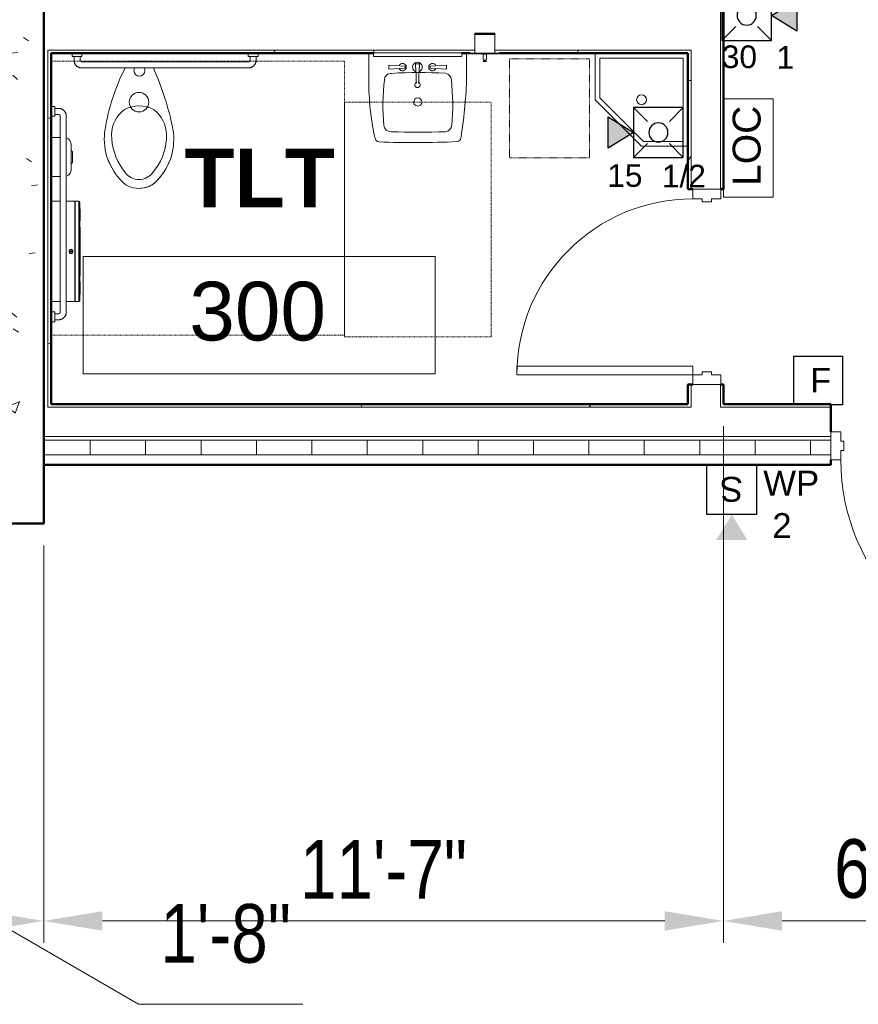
# Model space of a CAD drawing. Header units: inches. Extents: x -144 to 1380, y -464 to 590.
# Tile 4 of 8: x 463 to 635, y -98 to 103. Entities that reach past the tile are written whole.
import ezdxf

# ---------------------------------------------------------------- set-up
doc = ezdxf.new("R2010")
doc.units = ezdxf.units.IN
doc.header["$MEASUREMENT"] = 0
doc.linetypes.add('Dash', pattern=[0.25, 0.125, -0.125])
doc.linetypes.add('Overhead 1_16_', pattern=[0.101562, 0.0625, -0.039062])
for name, color, linetype, lineweight in [('A-ANNO-DIMS', 211, 'Continuous', 9), ('A-AREA-IDEN', 2, 'Continuous', 9), ('A-DOOR', 31, 'Continuous', 13), ('A-DOOR-FRAM', 31, 'Continuous', 20), ('A-FLOR-OVHD', 1, 'Overhead 1_16_', 9), ('A-WALL', 113, 'Continuous', 13), ('A-WALL-PATT', 111, 'Continuous', 50), ('F-ALRM-MANL', 3, 'Continuous', 0), ('F-PROT-ALRM', 3, 'Continuous', 0), ('F-PROT-ALRM-INDC', 52, 'Continuous', 0), ('I-WALL', 2, 'Continuous', 13), ('L-SITE-WALL', 31, 'Continuous', 13), ('P-SANR-FIXT', 6, 'Continuous', 9), ('Q-SPCQ', 91, 'Continuous', 9)]:
    doc.layers.add(name, color=color, linetype=linetype, lineweight=lineweight)
doc.styles.add('Arial', font='arial.ttf', dxfattribs={"width": 0.8, "height": 12})
doc.styles.add('Arial_1', font='arial.ttf', dxfattribs={"height": 9})
doc.styles.add('Arial_B', font='arialbd.ttf', dxfattribs={"height": 12})
doc.styles.add('Style-Arial', font='arial.ttf')
doc.dimstyles.new('Continuous_USACE_1', dxfattribs={"dimscale": 12, "dimtxt": 9.182335, "dimasz": 1, "dimexe": 0.375, "dimexo": 0.375, "dimgap": 0.375, "dimtad": 1, "dimdec": 5, "dimrnd": 0.03125, "dimzin": 3, "dimdsep": 46, "dimlunit": 4, "dimtxsty": 'Arial', "dimsah": 1, "dimcen": 0.09, "dimazin": 0, "dimtfac": 1, "dimtdec": 4, "dimtix": 1, "dimtmove": 0, "dimatfit": 3, "dimfxl": 1, "dimtvp": 1, "dimtfill": 1, "dimfrac": 2, "dimtolj": 1, "dimtzin": 0, "dimlwd": 20, "dimlwe": 20, "dimarcsym": 2})
doc.dimstyles.new('Continuous_USACE_3', dxfattribs={"dimscale": 12, "dimtxt": 9.182335, "dimasz": 0.75, "dimexe": 0.375, "dimexo": 0.375, "dimgap": 0.375, "dimtad": 1, "dimdec": 5, "dimrnd": 0.03125, "dimzin": 3, "dimdsep": 46, "dimlunit": 4, "dimtxsty": 'Arial', "dimblk1": 'OBLIQUE', "dimsah": 1, "dimcen": 0.09, "dimazin": 0, "dimtfac": 1, "dimtdec": 4, "dimtix": 1, "dimtmove": 1, "dimatfit": 3, "dimfxl": 1, "dimtvp": 1, "dimtfill": 1, "dimfrac": 2, "dimtolj": 1, "dimtzin": 0, "dimlwd": 20, "dimlwe": 20, "dimarcsym": 2})
pattern_1 = [(0, (3287.594, -2267.219), (30.72, 7.68), [1.267, -21.773, 1.267, -21.773, -122.88]), (0, (3287.594, -2267.219), (30.72, 7.68), [-46.08, 1.267, -44.813, 1.267, -21.773, -53.76]), (0, (3287.594, -2267.219), (30.72, 7.68), [-115.2, 1.267, -14.093, 1.267, -37.133]), (120, (3299.114, -2263.379), (-22.011075, 22.7643), [1.267, -21.773, 1.267, -21.773, -122.88]), (120, (3299.114, -2263.379), (-22.011075, 22.7643), [-46.08, 1.267, -44.813, 1.267, -21.773, -53.76]), (120, (3299.114, -2263.379), (-22.011075, 22.7643), [-115.2, 1.267, -14.093, 1.267, -37.133]), (240, (3302.954, -2248.019), (-8.708925, -30.4443), [1.267, -21.773, 1.267, -21.773, -122.88]), (240, (3302.954, -2248.019), (-8.708925, -30.4443), [-46.08, 1.267, -44.813, 1.267, -21.773, -53.76]), (240, (3302.954, -2248.019), (-8.708925, -30.4443), [-115.2, 1.267, -14.093, 1.267, -37.133])]

# ---------------------------------------------------------------- blocks, each defined once
blk = doc.blocks.new('*U14')
at = {"layer": 'F-ALRM-MANL', "lineweight": 30}
blk.add_3dface([(6.25, -6.28), (-6.25, -6.28), (-6.25, 6.22), (6.25, 6.22)], dxfattribs=at)
at = {"layer": 'F-ALRM-MANL', "lineweight": 13, "insert": (-2.04, 3.15), "char_height": 6.25, "attachment_point": 1, "line_spacing_factor": 0.779643, "style": 'Style-Arial'}
blk.add_mtext('F', dxfattribs=at)
blk = doc.blocks.new('*U23')
at = {"layer": 'F-PROT-ALRM-INDC', "lineweight": 30, "ltscale": 0.015625}
blk.add_hatch(color=2, dxfattribs=at).paths.add_polyline_path([(0, 3.13), (-3.97, 9.57), (3.97, 9.57)])
at = {"layer": 'F-PROT-ALRM-INDC', "color": 1, "lineweight": 30, "ltscale": 0.015876}
for p, q in [((-6.35, 3.13), (-2.79, -0.43)), ((6.35, 3.13), (2.79, -0.43)), ((-6.35, -9.57), (-2.79, -6.02)), ((6.35, -9.57), (2.79, -6.02))]:
    blk.add_line(p, q, dxfattribs=at)
at = {"layer": 'F-PROT-ALRM-INDC', "lineweight": 30, "ltscale": 0.015625}
blk.add_circle((0, -3.22), 2.44, dxfattribs=at)
blk.add_3dface([(0, 3.13), (3.97, 9.57), (-3.97, 9.57)], dxfattribs=at)
at = {"layer": 'F-PROT-ALRM-INDC', "lineweight": 30, "ltscale": 0.015876}
blk.add_3dface([(-6.35, -9.57), (-6.35, 3.13), (6.35, 3.13), (6.35, -9.57)], dxfattribs=at)
blk = doc.blocks.new('CSA-Toilet-Tankless-2D - Toilet Floor Mounted - Floor-323344-ARCHITECTURAL FLOOR PLAN')
at = {"layer": 'P-SANR-FIXT', "linetype": 'Dash'}
for p, q in [((-42.48, 65.5), (17.52, 65.5)), ((-42.48, 9.5), (-42.48, 65.5)), ((17.52, 65.5), (17.52, 9.5)), ((17.52, 9.5), (-42.48, 9.5))]:
    blk.add_line(p, q, dxfattribs=at)
at = {"layer": 'P-SANR-FIXT'}
for p, q in [((-3.84, 31.51), (-3.31, 32.24)), ((2.35, 32.24), (2.89, 31.51)), ((-2.14, 9.5), (1.04, 9.5)), ((1.04, 9.5), (-2.14, 9.5)), ((-9.6, 7.87), (8.65, 7.87))]:
    blk.add_line(p, q, dxfattribs=at)
for centre, radius, start, end in [((-0.49, 30.48), 5.03, 89.8381, 141.3029), ((-0.49, 30.49), 5.02, 89.9064, 137.5097), ((-0.49, 30.42), 5.09, 39.0209, 89.9064), ((-0.49, 30.42), 5.09, 39.0209, 89.8381), ((5.99, 24.56), 13.8, 137.5097, 161.8269), ((5.99, 24.56), 13.8, 138.9305, 161.8269), ((-0.48, 30.18), 3.5, 36.0261, 143.9739), ((-6.94, 24.56), 13.8, 18.1731, 41.0695), ((-7.05, 24.51), 13.91, 18.221, 40.9113), ((5.16, 24.74), 11.26, 143.105, 181.2372), ((-6.64, 24.58), 11.78, 359.4314, 36.0261), ((5.5, 25.45), 13.07, 164.8702, 188.9809), ((5.5, 25.45), 13.07, 164.8702, 188.9809), ((-6.4, 25.45), 13.03, 350.9735, 15.1754), ((-6.4, 25.45), 13.03, 350.9735, 15.1754), ((0.44, 24.64), 6.54, 181.2372, 233.4853), ((-1.16, 24.52), 6.3, 305.4576, 359.4314), ((50.82, 35.12), 59.4, 191.3725, 204.1024), ((50.82, 35.12), 59.4, 191.3725, 204.1024), ((-34.89, 29.98), 41.87, 332.8247, 350.9735), ((-34.89, 29.98), 41.87, 332.8167, 350.9735), ((-0.48, 24.6), 6, 240.3074, 299.6926), ((-0.48, 17.87), 2, 0, 180), ((-0.48, 17.87), 2, 180, 0), ((-0.55, 11.44), 1.12, 0, 180), ((-0.55, 11.44), 1.13, 180, 211.9612), ((-0.55, 11.44), 1.12, 328.0388, 360), ((-2.14, 10.5), 1, 242.8, 270), ((-2.14, 10.5), 1, 245.159, 270), ((0.99, 10.58), 1.08, 272.6775, 297.1234), ((0.99, 10.58), 1.08, 272.6775, 295.0546)]:
    blk.add_arc(centre, radius, start, end, dxfattribs=at)
blk = doc.blocks.new('5R Sink-2D - CSA-Sink-2D-304063-ARCHITECTURAL FLOOR PLAN')
at = {"layer": 'P-SANR-FIXT', "linetype": 'Dash'}
for p, q in [((14.5, 62.62), (-15.5, 62.62)), ((-15.5, 62.62), (-15.5, 14.62)), ((14.5, 14.62), (14.5, 62.62)), ((14.5, 14.62), (-15.5, 14.62))]:
    blk.add_line(p, q, dxfattribs=at)
at = {"layer": 'P-SANR-FIXT'}
for p, q in [((-10.48, 10.2), (-10.48, 4.62)), ((-10.48, 4.62), (-10.48, 10.2)), ((9.52, 4.62), (9.52, 10.15)), ((9.52, 10.15), (9.52, 4.62)), ((-6.34, 7.02), (-6.34, 7.88)), ((-6.34, 7.88), (-3, 7.68)), ((-6.34, 7.02), (-3, 7.22)), ((-3, 7.22), (-3, 7.68)), ((-0.85, 6.8), (-0.04, 6.8)), ((5.45, 7.88), (2.11, 7.68)), ((2.11, 7.22), (2.11, 7.68)), ((5.45, 7.02), (2.11, 7.22)), ((5.45, 7.02), (5.45, 7.88)), ((-9.6, 4.62), (-9.48, 4.62)), ((8.52, 4.62), (8.65, 4.62))]:
    blk.add_line(p, q, dxfattribs=at)
for centre, radius, start, end in [((-8.43, 21.81), 0.882, 95.6057, 170.6425), ((-8.43, 21.81), 0.882, 95.6057, 170.6425), ((0.02, -161.72), 184.6, 87.7023, 92.6496), ((0.02, -161.72), 184.6, 87.7023, 92.6496), ((7.26, 21.72), 1.03, 16.0943, 81.1146), ((7.32, 21.79), 0.954, 13.024, 84.1849), ((82.36, 6.85), 92.9, 170.6425, 177.9299), ((82.36, 6.85), 92.9, 170.6425, 177.9299), ((-5.89, 19.09), 1.61, 99.7954, 172.2311), ((-0.6, -295.95), 316.68, 88.9927, 91.0073), ((4.94, 19.16), 1.52, 9.2347, 88.9927), ((-44.97, 10.29), 54.49, 359.8592, 12.4123), ((-44.97, 10.29), 54.49, 359.8592, 12.4123), ((47.56, 15.27), 55.2, 175.798, 185.4152), ((-38.18, 15.2), 44.81, 353.4102, 5.3894), ((-0.5, 14.58), 0.832, 360, 180), ((-0.5, 14.58), 0.832, 180, 0), ((-0.44, 11.07), 0.567, 294.5515, 245.4484), ((-106.13, 13.53), 105.49, 356.3426, 358.4694), ((105.24, 13.53), 105.49, 181.5306, 183.6574), ((-5.88, 10.22), 1.52, 186.1812, 259.7704), ((-0.66, 93.47), 84.93, 266.2983, 273.7168), ((-3.49, 7.45), 0.746, 203.4239, 156.5761), ((-0.44, 7.45), 1, 108.5891, 71.8637), ((2.6, 7.45), 0.746, 23.4239, 336.5761), ((4.95, 10.11), 1.39, 265.3727, 357.94)]:
    blk.add_arc(centre, radius, start, end, dxfattribs=at)
blk = doc.blocks.new('Door-Passage-Single-Flush - 36_ x 84_-580149-ARCHITECTURAL FLOOR PLAN')
at = {"layer": 'A-DOOR', "lineweight": 20}
for p, q in [((16.25, -2.875), (18, -2.875)), ((16.25, -38.875), (16.25, -2.875)), ((18, -2.875), (18, -38.875)), ((18, -38.875), (16.25, -38.875))]:
    blk.add_line(p, q, dxfattribs=at)
at = {"layer": 'A-DOOR', "lineweight": 9}
blk.add_arc((18, -2.875), 36, 180, 270, dxfattribs=at)
at = {"layer": 'A-DOOR-FRAM'}
for p, q in [((-20, 2.875), (-18, 2.875)), ((-20, -2.875), (-20, 2.875)), ((-18, 2.875), (-18, 0.9375)), ((18, 2.875), (20, 2.875)), ((18, 0.9375), (18, 2.875)), ((20, 2.875), (20, -2.875)), ((-18, 0.9375), (-17.375, 0.9375)), ((-17.375, 0.9375), (-17.375, -0.9375)), ((17.375, 0.9375), (18, 0.9375)), ((17.375, -0.9375), (17.375, 0.9375)), ((-18, -0.9375), (-18, -2.875)), ((-17.375, -0.9375), (-18, -0.9375)), ((18, -0.9375), (17.375, -0.9375)), ((18, -2.875), (18, -0.9375)), ((-18, -2.875), (-20, -2.875)), ((20, -2.875), (18, -2.875))]:
    blk.add_line(p, q, dxfattribs=at)
blk = doc.blocks.new('Door-Passage-Single-Flush - 42_ x 84_-580282-ARCHITECTURAL FLOOR PLAN')
at = {"layer": 'A-DOOR', "lineweight": 20}
for p, q in [((19.25, -5.4375), (21, -5.4375)), ((19.25, -47.4375), (19.25, -5.4375)), ((21, -5.4375), (21, -47.4375)), ((21, -47.4375), (19.25, -47.4375))]:
    blk.add_line(p, q, dxfattribs=at)
at = {"layer": 'A-DOOR', "lineweight": 9}
blk.add_arc((21, -5.4375), 42, 180, 270, dxfattribs=at)
at = {"layer": 'A-DOOR-FRAM'}
for p, q in [((-23, 0.3125), (-21, 0.3125)), ((-23, -5.4375), (-23, 0.3125)), ((-21, 0.3125), (-21, -1.625)), ((21, 0.3125), (23, 0.3125)), ((21, -1.625), (21, 0.3125)), ((23, 0.3125), (23, -5.4375)), ((-21, -1.625), (-20.375, -1.625)), ((-20.375, -1.625), (-20.375, -3.5)), ((20.375, -1.625), (21, -1.625)), ((20.375, -3.5), (20.375, -1.625)), ((-21, -3.5), (-21, -5.4375)), ((-20.375, -3.5), (-21, -3.5)), ((21, -3.5), (20.375, -3.5)), ((21, -5.4375), (21, -3.5)), ((-21, -5.4375), (-23, -5.4375)), ((23, -5.4375), (21, -5.4375))]:
    blk.add_line(p, q, dxfattribs=at)
blk = doc.blocks.new('Dispenser-Toilet_Tissue-Frost_Products_LTD_-Jumbo-169 - Steel-Brushed-Stainless_Steel-470826-ARCHITECTURAL FLOOR PLAN')
at = {"layer": 'Q-SPCQ', "color": 7}
for p, q in [((-2816.22, 2333.09), (-2818.09, 2333.09)), ((-2813.25, 2333.09), (-2814.97, 2333.09)), ((-2813.25, 2333.09), (-2813.25, 2312.59)), ((-2813.19, 2312.65), (-2813.19, 2333.03)), ((-2813.16, 2333.03), (-2813.19, 2333.03)), ((-2812.39, 2333.09), (-2813.16, 2333.09)), ((-2813.16, 2333.09), (-2813.16, 2333.03)), ((-2813.16, 2333.03), (-2813.16, 2312.65)), ((-2812.39, 2312.59), (-2812.39, 2333.09)), ((-2812.23, 2331.57), (-2812.23, 2332.93)), ((-2812.23, 2314.1), (-2812.23, 2331.57)), ((-2812.13, 2329.24), (-2812.13, 2331.41)), ((-2812.23, 2327.77), (-2812.23, 2329.08)), ((-2812.13, 2318.08), (-2812.13, 2327.59)), ((-2814.19, 2322.88), (-2814.19, 2322.8)), ((-2813.85, 2322.88), (-2814.19, 2322.88)), ((-2814.19, 2322.8), (-2813.85, 2322.8)), ((-2813.85, 2322.8), (-2813.85, 2322.88)), ((-2812.23, 2316.59), (-2812.23, 2317.9)), ((-2812.13, 2314.26), (-2812.13, 2316.43)), ((-2812.23, 2312.75), (-2812.23, 2314.1)), ((-2818.09, 2312.59), (-2816.22, 2312.59)), ((-2814.97, 2312.59), (-2813.25, 2312.59)), ((-2813.19, 2312.65), (-2813.16, 2312.65)), ((-2813.16, 2312.65), (-2813.16, 2312.59)), ((-2813.16, 2312.59), (-2812.39, 2312.59))]:
    blk.add_line(p, q, dxfattribs=at)
for radius in [0.438, 0.357]:
    blk.add_circle((-2814.01, 2322.84), radius, dxfattribs=at)
for centre, radius, start, end in [((-2813.25, 2333.03), 0.06, 0, 90), ((-2812.39, 2332.93), 0.16, 0, 90), ((-2812.31, 2331.41), 0.18, 0, 63.6122), ((-2812.25, 2329.86), 0.118, 10.8116, 82.3569), ((-2812.28, 2329.86), 0.151, 289.6341, 357.321), ((-2812.28, 2329.84), 0.151, 289.6341, 356.8331), ((-2812.31, 2329.83), 0.18, 296.3878, 0), ((-2812.25, 2329.26), 0.119, 10.0401, 81.5195), ((-2812.28, 2329.26), 0.151, 289.6341, 357.321), ((-2812.28, 2329.25), 0.151, 289.6341, 357.321), ((-2812.31, 2329.24), 0.18, 296.3878, 0), ((-2812.35, 2327.59), 0.22, 0, 56.9443), ((-2812.35, 2318.08), 0.22, 303.0557, 0), ((-2812.31, 2316.43), 0.18, 0, 63.6122), ((-2812.28, 2316.42), 0.151, 2.679, 70.3659), ((-2812.28, 2316.41), 0.151, 2.679, 70.3659), ((-2812.25, 2316.41), 0.119, 278.4805, 349.9599), ((-2812.31, 2315.84), 0.18, 0, 63.6084), ((-2812.28, 2315.83), 0.151, 3.1667, 70.3726), ((-2812.28, 2315.81), 0.151, 2.679, 70.3653), ((-2812.25, 2315.81), 0.118, 277.6431, 349.1884), ((-2812.31, 2314.26), 0.18, 296.3878, 0), ((-2813.25, 2312.65), 0.0601, 270, 357.3185), ((-2812.39, 2312.75), 0.16, 270, 359.0019)]:
    blk.add_arc(centre, radius, start, end, dxfattribs=at)
blk = doc.blocks.new('Toilet Grab Bar - 36_-471212-ARCHITECTURAL FLOOR PLAN')
at = {"layer": 'Q-SPCQ'}
for p, q in [((-7, 3.12), (-41, 3.12)), ((-43, 0.75), (-43, 0.12)), ((-43, 0.75), (-41, 0.75)), ((-42.62, 1.5), (-42.62, 0.75)), ((-41.37, 0.75), (-41.37, 1.5)), ((-41, 1.87), (-7, 1.87)), ((-41, 0.12), (-41, 0.75)), ((-7, 0.75), (-7, 0.12)), ((-7, 0.75), (-5, 0.75)), ((-6.63, 1.5), (-6.63, 0.75)), ((-5.37, 0.75), (-5.37, 1.5)), ((-5, 0.12), (-5, 0.75))]:
    blk.add_line(p, q, dxfattribs=at)
at = {"layer": 'Q-SPCQ', "flags": 128}
for points in [[(-41, 3.12), (-41.06, 3.12), (-41.13, 3.12), (-41.19, 3.11), (-41.26, 3.1), (-41.32, 3.09), (-41.39, 3.08), (-41.45, 3.06), (-41.51, 3.04), (-41.57, 3.02), (-41.63, 3), (-41.69, 2.97), (-41.75, 2.94), (-41.81, 2.91), (-41.86, 2.88), (-41.92, 2.84), (-41.97, 2.8), (-42.02, 2.76), (-42.07, 2.72), (-42.12, 2.68), (-42.17, 2.63), (-42.21, 2.58), (-42.25, 2.54), (-42.29, 2.48), (-42.33, 2.43), (-42.37, 2.38), (-42.4, 2.32), (-42.43, 2.27), (-42.46, 2.21), (-42.49, 2.15), (-42.51, 2.09), (-42.54, 2.03), (-42.56, 1.97), (-42.57, 1.9), (-42.59, 1.84), (-42.6, 1.78), (-42.61, 1.71), (-42.62, 1.65), (-42.62, 1.58), (-42.62, 1.52), (-42.62, 1.5)], [(-5.37, 1.5), (-5.38, 1.56), (-5.38, 1.63), (-5.39, 1.69), (-5.4, 1.76), (-5.41, 1.82), (-5.42, 1.89), (-5.44, 1.95), (-5.46, 2.01), (-5.48, 2.07), (-5.5, 2.13), (-5.53, 2.19), (-5.56, 2.25), (-5.59, 2.31), (-5.62, 2.36), (-5.66, 2.42), (-5.7, 2.47), (-5.74, 2.52), (-5.78, 2.57), (-5.82, 2.62), (-5.87, 2.67), (-5.92, 2.71), (-5.96, 2.75), (-6.02, 2.79), (-6.07, 2.83), (-6.12, 2.87), (-6.18, 2.9), (-6.23, 2.93), (-6.29, 2.96), (-6.35, 2.99), (-6.41, 3.01), (-6.47, 3.04), (-6.53, 3.06), (-6.6, 3.07), (-6.66, 3.09), (-6.72, 3.1), (-6.79, 3.11), (-6.85, 3.12), (-6.92, 3.12), (-6.98, 3.12), (-7, 3.12)], [(-41.37, 1.5), (-41.37, 1.51), (-41.37, 1.53), (-41.37, 1.54), (-41.37, 1.56), (-41.37, 1.57), (-41.36, 1.59), (-41.36, 1.6), (-41.36, 1.62), (-41.35, 1.63), (-41.35, 1.65), (-41.34, 1.66), (-41.33, 1.67), (-41.33, 1.69), (-41.32, 1.7), (-41.31, 1.71), (-41.3, 1.72), (-41.29, 1.74), (-41.28, 1.75), (-41.27, 1.76), (-41.26, 1.77), (-41.25, 1.78), (-41.24, 1.79), (-41.23, 1.8), (-41.22, 1.81), (-41.2, 1.82), (-41.19, 1.82), (-41.18, 1.83), (-41.16, 1.84), (-41.15, 1.84), (-41.14, 1.85), (-41.12, 1.85), (-41.11, 1.86), (-41.09, 1.86), (-41.08, 1.87), (-41.06, 1.87), (-41.05, 1.87), (-41.03, 1.87), (-41.02, 1.87), (-41, 1.87), (-41, 1.87)], [(-7, 1.87), (-6.99, 1.87), (-6.97, 1.87), (-6.96, 1.87), (-6.94, 1.87), (-6.93, 1.87), (-6.91, 1.86), (-6.9, 1.86), (-6.88, 1.86), (-6.87, 1.85), (-6.85, 1.85), (-6.84, 1.84), (-6.83, 1.83), (-6.81, 1.83), (-6.8, 1.82), (-6.79, 1.81), (-6.78, 1.8), (-6.76, 1.79), (-6.75, 1.78), (-6.74, 1.77), (-6.73, 1.76), (-6.72, 1.75), (-6.71, 1.74), (-6.7, 1.73), (-6.69, 1.72), (-6.68, 1.7), (-6.68, 1.69), (-6.67, 1.68), (-6.66, 1.66), (-6.66, 1.65), (-6.65, 1.64), (-6.65, 1.62), (-6.64, 1.61), (-6.64, 1.59), (-6.63, 1.58), (-6.63, 1.56), (-6.63, 1.55), (-6.63, 1.53), (-6.63, 1.52), (-6.63, 1.5), (-6.63, 1.5)]]:
    blk.add_lwpolyline(points, dxfattribs=at)
blk = doc.blocks.new('Toilet Grab Bar - 42_-468007-ARCHITECTURAL FLOOR PLAN')
at = {"layer": 'Q-SPCQ'}
for p, q in [((-55, 0), (-55, -0.75)), ((-53, -0.75), (-53, 0)), ((-13, 0), (-13, -0.75)), ((-11, -0.75), (-11, 0)), ((-53, -0.75), (-55, -0.75)), ((-54.62, -0.75), (-54.62, -1.5)), ((-53.37, -1.5), (-53.37, -0.75)), ((-13, -1.87), (-53, -1.87)), ((-11, -0.75), (-13, -0.75)), ((-12.62, -0.75), (-12.62, -1.5)), ((-11.38, -1.5), (-11.38, -0.75)), ((-53, -3.12), (-13, -3.12))]:
    blk.add_line(p, q, dxfattribs=at)
at = {"layer": 'Q-SPCQ', "flags": 128}
for points in [[(-54.62, -1.5), (-54.62, -1.56), (-54.62, -1.63), (-54.61, -1.69), (-54.6, -1.76), (-54.59, -1.82), (-54.58, -1.89), (-54.56, -1.95), (-54.54, -2.01), (-54.52, -2.07), (-54.5, -2.13), (-54.47, -2.19), (-54.44, -2.25), (-54.41, -2.31), (-54.38, -2.36), (-54.34, -2.42), (-54.3, -2.47), (-54.26, -2.52), (-54.22, -2.57), (-54.18, -2.62), (-54.13, -2.67), (-54.08, -2.71), (-54.04, -2.75), (-53.98, -2.79), (-53.93, -2.83), (-53.88, -2.87), (-53.82, -2.9), (-53.77, -2.93), (-53.71, -2.96), (-53.65, -2.99), (-53.59, -3.01), (-53.53, -3.04), (-53.47, -3.06), (-53.4, -3.07), (-53.34, -3.09), (-53.28, -3.1), (-53.21, -3.11), (-53.15, -3.12), (-53.08, -3.12), (-53.02, -3.12), (-53, -3.12)], [(-53, -1.87), (-53.01, -1.87), (-53.03, -1.87), (-53.04, -1.87), (-53.06, -1.87), (-53.07, -1.87), (-53.09, -1.86), (-53.1, -1.86), (-53.12, -1.86), (-53.13, -1.85), (-53.15, -1.85), (-53.16, -1.84), (-53.17, -1.83), (-53.19, -1.83), (-53.2, -1.82), (-53.21, -1.81), (-53.22, -1.8), (-53.24, -1.79), (-53.25, -1.78), (-53.26, -1.77), (-53.27, -1.76), (-53.28, -1.75), (-53.29, -1.74), (-53.3, -1.73), (-53.31, -1.72), (-53.32, -1.7), (-53.32, -1.69), (-53.33, -1.68), (-53.34, -1.66), (-53.34, -1.65), (-53.35, -1.64), (-53.35, -1.62), (-53.36, -1.61), (-53.36, -1.59), (-53.37, -1.58), (-53.37, -1.56), (-53.37, -1.55), (-53.37, -1.53), (-53.37, -1.52), (-53.37, -1.5), (-53.37, -1.5)], [(-13, -3.12), (-12.94, -3.12), (-12.87, -3.12), (-12.81, -3.11), (-12.74, -3.1), (-12.68, -3.09), (-12.61, -3.08), (-12.55, -3.06), (-12.49, -3.04), (-12.43, -3.02), (-12.37, -3), (-12.31, -2.97), (-12.25, -2.94), (-12.19, -2.91), (-12.14, -2.88), (-12.08, -2.84), (-12.03, -2.8), (-11.98, -2.76), (-11.93, -2.72), (-11.88, -2.68), (-11.83, -2.63), (-11.79, -2.58), (-11.75, -2.54), (-11.71, -2.48), (-11.67, -2.43), (-11.63, -2.38), (-11.6, -2.32), (-11.57, -2.27), (-11.54, -2.21), (-11.51, -2.15), (-11.49, -2.09), (-11.46, -2.03), (-11.44, -1.97), (-11.43, -1.9), (-11.41, -1.84), (-11.4, -1.78), (-11.39, -1.71), (-11.38, -1.65), (-11.38, -1.58), (-11.38, -1.52), (-11.38, -1.5)], [(-12.62, -1.5), (-12.63, -1.51), (-12.63, -1.53), (-12.63, -1.54), (-12.63, -1.56), (-12.63, -1.57), (-12.64, -1.59), (-12.64, -1.6), (-12.64, -1.62), (-12.65, -1.63), (-12.65, -1.65), (-12.66, -1.66), (-12.67, -1.67), (-12.67, -1.69), (-12.68, -1.7), (-12.69, -1.71), (-12.7, -1.72), (-12.71, -1.74), (-12.72, -1.75), (-12.73, -1.76), (-12.74, -1.77), (-12.75, -1.78), (-12.76, -1.79), (-12.77, -1.8), (-12.78, -1.81), (-12.8, -1.82), (-12.81, -1.82), (-12.82, -1.83), (-12.84, -1.84), (-12.85, -1.84), (-12.86, -1.85), (-12.88, -1.85), (-12.89, -1.86), (-12.91, -1.86), (-12.92, -1.87), (-12.94, -1.87), (-12.95, -1.87), (-12.97, -1.87), (-12.98, -1.87), (-13, -1.87), (-13, -1.87)]]:
    blk.add_lwpolyline(points, dxfattribs=at)
blk = doc.blocks.new('Bradley-Washroom_Accessories-Napkin_Disposal-4781-15 - Surface-Mounted-471218-ARCHITECTURAL FLOOR PLAN')
at = {"layer": 'Q-SPCQ'}
for p, q in [((-2818.09, 2346.13), (-2818.03, 2346.13)), ((-2816.21, 2346.13), (-2818.03, 2346.13)), ((-2818.03, 2346.13), (-2818.03, 2338.13)), ((-2813.97, 2339.63), (-2813.97, 2344.63)), ((-2813.74, 2341.02), (-2813.74, 2343.23)), ((-2813.97, 2339.54), (-2813.97, 2339.63)), ((-2818.03, 2338.13), (-2818.09, 2338.13)), ((-2818.03, 2338.13), (-2816.21, 2338.13))]:
    blk.add_line(p, q, dxfattribs=at)
for centre, radius, start, end in [((-2815.47, 2344.63), 1.5, 0, 70.3657), ((-2813.74, 2343.57), 0.23, 180, 248.9743), ((-2813.87, 2343.23), 0.129, 360, 68.9743), ((-2815.47, 2339.63), 1.5, 289.6343, 0), ((-2813.74, 2340.69), 0.23, 111.0257, 180), ((-2813.87, 2341.02), 0.129, 291.0257, 0), ((-2815.37, 2339.54), 1.41, 286.834, 0)]:
    blk.add_arc(centre, radius, start, end, dxfattribs=at)
blk = doc.blocks.new('Bradley-Washroom_Accessories-Mirrors-7815_Standard - Bradley-Washroom_Accessories-Mirrors-7815_Standard-472465-ARCHITECTURAL FLOOR PLAN')
at = {"layer": 'Q-SPCQ'}
for p, q in [((-2752.12, 2363.46), (-2734.12, 2363.46)), ((-2752.12, 2363.46), (-2752.12, 2362.71)), ((-2752.12, 2363.46), (-2752.12, 2362.71)), ((-2734.12, 2362.71), (-2752.12, 2362.71)), ((-2734.12, 2362.71), (-2734.12, 2363.46)), ((-2734.12, 2362.71), (-2734.12, 2363.46))]:
    blk.add_line(p, q, dxfattribs=at)
blk = doc.blocks.new('Sink - Mop - 19_ x 19_-534712-ARCHITECTURAL FLOOR PLAN')
at = {"layer": 'P-SANR-FIXT'}
for p, q in [((1, -1), (18, -1)), ((1, -18), (1, -1)), ((18, -1), (18, -9.09)), ((19, -9.5), (19, 0)), ((18, -9.09), (9.09, -18)), ((9.5, -19), (19, -9.5)), ((9.09, -18), (1, -18)), ((0, -19), (9.5, -19))]:
    blk.add_line(p, q, dxfattribs=at)
for start, end in [(360, 180), (0, 180), (180, 360), (180, 360)]:
    blk.add_arc((9.5, -9.5), 1, start, end, dxfattribs=at)
blk = doc.blocks.new('644_Soap_Dispenser - 644-535335-ARCHITECTURAL FLOOR PLAN')
at = {"layer": 'Q-SPCQ'}
for p, q in [((-2727.36, 2367.29), (-2731.42, 2367.29)), ((-2731.42, 2367.29), (-2731.42, 2363.34)), ((-2727.36, 2363.34), (-2727.36, 2367.29)), ((-2732.39, 2363.34), (-2726.39, 2363.34)), ((-2732.39, 2363.34), (-2732.39, 2363.31)), ((-2732.39, 2363.31), (-2726.39, 2363.31)), ((-2732.15, 2363.26), (-2732.39, 2363.31)), ((-2726.63, 2363.26), (-2732.15, 2363.26)), ((-2729.76, 2363.26), (-2729.76, 2363.19)), ((-2729.02, 2363.19), (-2729.76, 2363.19)), ((-2729.76, 2363.19), (-2729.49, 2363.19)), ((-2729.74, 2363.26), (-2729.74, 2362.26)), ((-2729.47, 2361.94), (-2729.47, 2361.71)), ((-2729.47, 2361.94), (-2729.39, 2361.94)), ((-2729.45, 2363.19), (-2729.45, 2363.26)), ((-2729.32, 2363.19), (-2729.45, 2363.19)), ((-2729.39, 2361.94), (-2729.31, 2361.94)), ((-2729.32, 2363.19), (-2729.32, 2363.26)), ((-2729.31, 2361.71), (-2729.31, 2361.94)), ((-2729.3, 2363.19), (-2729.02, 2363.19)), ((-2729.05, 2362.26), (-2729.05, 2363.26)), ((-2729.02, 2363.19), (-2729.02, 2363.26)), ((-2726.39, 2363.31), (-2726.63, 2363.26)), ((-2726.39, 2363.31), (-2726.39, 2363.34)), ((-2729.74, 2361.71), (-2729.74, 2361.64)), ((-2729.69, 2361.71), (-2729.39, 2361.71)), ((-2729.69, 2361.64), (-2729.39, 2361.64)), ((-2729.39, 2361.71), (-2729.09, 2361.71)), ((-2729.39, 2361.64), (-2729.09, 2361.64)), ((-2729.05, 2361.64), (-2729.05, 2361.71))]:
    blk.add_line(p, q, dxfattribs=at)
at = {"layer": 'Q-SPCQ', "flags": 128}
for points in [[(-2729.47, 2361.94), (-2729.48, 2361.94), (-2729.5, 2361.95), (-2729.51, 2361.95), (-2729.52, 2361.95), (-2729.53, 2361.96), (-2729.54, 2361.96), (-2729.56, 2361.97), (-2729.57, 2361.97), (-2729.58, 2361.98), (-2729.59, 2361.99), (-2729.6, 2361.99), (-2729.61, 2362), (-2729.62, 2362.01), (-2729.63, 2362.02), (-2729.64, 2362.03), (-2729.65, 2362.04), (-2729.66, 2362.05), (-2729.67, 2362.06), (-2729.67, 2362.07), (-2729.68, 2362.08), (-2729.69, 2362.09), (-2729.69, 2362.1), (-2729.7, 2362.11), (-2729.71, 2362.12), (-2729.71, 2362.13), (-2729.72, 2362.14), (-2729.72, 2362.16), (-2729.72, 2362.17), (-2729.73, 2362.18), (-2729.73, 2362.19), (-2729.73, 2362.21), (-2729.73, 2362.22), (-2729.74, 2362.23), (-2729.74, 2362.24), (-2729.74, 2362.26)], [(-2729.05, 2362.26), (-2729.05, 2362.24), (-2729.05, 2362.23), (-2729.05, 2362.22), (-2729.05, 2362.21), (-2729.05, 2362.19), (-2729.06, 2362.18), (-2729.06, 2362.17), (-2729.06, 2362.16), (-2729.07, 2362.14), (-2729.07, 2362.13), (-2729.08, 2362.12), (-2729.08, 2362.11), (-2729.09, 2362.1), (-2729.1, 2362.09), (-2729.1, 2362.08), (-2729.11, 2362.06), (-2729.12, 2362.05), (-2729.13, 2362.04), (-2729.14, 2362.04), (-2729.14, 2362.03), (-2729.15, 2362.02), (-2729.16, 2362.01), (-2729.17, 2362), (-2729.18, 2361.99), (-2729.19, 2361.99), (-2729.21, 2361.98), (-2729.22, 2361.97), (-2729.23, 2361.97), (-2729.24, 2361.96), (-2729.25, 2361.96), (-2729.26, 2361.95), (-2729.28, 2361.95), (-2729.29, 2361.95), (-2729.3, 2361.94), (-2729.31, 2361.94)]]:
    blk.add_lwpolyline(points, dxfattribs=at)
blk = doc.blocks.new('_Oblique')
at = {"color": 0, "linetype": 'ByBlock', "lineweight": -2}
blk.add_line((-0.5, -0.5), (0.5, 0.5), dxfattribs=at)
blk = doc.blocks.new('*D104')
at = {"layer": 'A-ANNO-DIMS', "color": 0, "lineweight": 20, "transparency": 16777216}
for p, q in [((448, -4.51), (448, -85.8)), ((468, -4.51), (468, -85.8)), ((448, -81.3), (459, -81.3)), ((458, -81.3), (487.37, -98.34)), ((487.37, -98.34), (520.99, -98.34))]:
    blk.add_line(p, q, dxfattribs=at)
at = {"layer": 'A-ANNO-DIMS', "color": 0, "transparency": 16777216}
blk.add_solid([(459, -79.8), (459, -82.8), (468, -81.3)], dxfattribs=at)
at = {"layer": 'Defpoints', "color": 0, "transparency": 16777216}
for p in [(448, -0.01), (468, -0.01), (468, -81.3)]:
    blk.add_point(p, dxfattribs=at)
at = {"layer": 'A-ANNO-DIMS', "color": 0, "lineweight": 20, "transparency": 16777216, "xscale": 8.999999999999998, "yscale": 8.999999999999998, "zscale": 8.999999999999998, "rotation": 180}
blk.add_blockref('_Oblique', (448, -81.3), dxfattribs=at)
at = {"layer": 'A-ANNO-DIMS', "color": 0, "lineweight": 20, "transparency": 16777216, "insert": (491.87, -77.84), "char_height": 12, "width": 38.481, "attachment_point": 1, "line_spacing_factor": 0.941778, "style": 'Arial', "bg_fill": 3, "box_fill_scale": 1.25, "bg_fill_color": 256, "bg_fill_true_color": 13158600, "bg_fill_transparency": 0}
blk.add_mtext('\\A1;1\'-8"', dxfattribs=at)
blk = doc.blocks.new('*D105')
at = {"layer": 'A-ANNO-DIMS', "color": 0, "lineweight": 20, "transparency": 16777216}
for p, q in [((607, 19.87), (607, -85.8)), ((468, -4.51), (468, -85.8)), ((480, -81.3), (595, -81.3))]:
    blk.add_line(p, q, dxfattribs=at)
at = {"layer": 'A-ANNO-DIMS', "color": 0, "transparency": 16777216}
for points in [[(480, -79.3), (480, -83.3), (468, -81.3)], [(595, -79.3), (595, -83.3), (607, -81.3)]]:
    blk.add_solid(points, dxfattribs=at)
at = {"layer": 'Defpoints', "color": 0, "transparency": 16777216}
for p in [(607, 24.37), (468, -0.01), (607, -81.3)]:
    blk.add_point(p, dxfattribs=at)
at = {"layer": 'A-ANNO-DIMS', "color": 0, "lineweight": 20, "transparency": 16777216, "insert": (537.5, -70.77), "char_height": 12, "width": 46.7875, "attachment_point": 5, "style": 'Arial', "bg_fill": 3, "box_fill_scale": 1.25, "bg_fill_color": 256, "bg_fill_true_color": 13158600, "bg_fill_transparency": 0}
blk.add_mtext('\\A1;11\'-7"', dxfattribs=at)
blk = doc.blocks.new('*D106')
at = {"layer": 'A-ANNO-DIMS', "color": 0, "lineweight": 20, "transparency": 16777216}
for p, q in [((607, 19.87), (607, -85.8)), ((679, 19.87), (679, -85.8)), ((619, -81.3), (667, -81.3))]:
    blk.add_line(p, q, dxfattribs=at)
at = {"layer": 'A-ANNO-DIMS', "color": 0, "transparency": 16777216}
for points in [[(619, -79.3), (619, -83.3), (607, -81.3)], [(667, -79.3), (667, -83.3), (679, -81.3)]]:
    blk.add_solid(points, dxfattribs=at)
at = {"layer": 'Defpoints', "color": 0, "transparency": 16777216}
for p in [(607, 24.37), (679, 24.37), (679, -81.3)]:
    blk.add_point(p, dxfattribs=at)
at = {"layer": 'A-ANNO-DIMS', "color": 0, "lineweight": 20, "transparency": 16777216, "insert": (643, -70.67), "char_height": 12, "width": 38.481, "attachment_point": 5, "style": 'Arial', "bg_fill": 3, "box_fill_scale": 1.25, "bg_fill_color": 256, "bg_fill_true_color": 13158600, "bg_fill_transparency": 0}
blk.add_mtext('\\A1;6\'-0"', dxfattribs=at)
blk = doc.blocks.new('Room Tag - Room Tag-42828-ARCHITECTURAL FLOOR PLAN')
at = {"layer": 'A-AREA-IDEN'}
for p, q in [((-0.375, -0.0625), (-0.375, -0.3125)), ((-0.375, -0.0625), (0.375, -0.0625)), ((0.375, -0.0625), (0.375, -0.3125)), ((-0.375, -0.3125), (0.375, -0.3125))]:
    blk.add_line(p, q, dxfattribs=at)

msp = doc.modelspace()

# ---------------------------------------------------------------- hatches: boundary and pattern name
at = {"layer": 'A-WALL-PATT', "lineweight": 9}
h = msp.add_hatch(dxfattribs=at)
h.set_pattern_fill('FP_1', color=256, style=0, pattern_type=2)
h.set_pattern_definition([(50, (3287.594, -2267.219), (27.5427, -2.40992), [2.88, -31.68]), (355, (3287.594, -2267.22), (-5.32784, 28.88427), [2.304, -25.344]), (100.451, (3289.89, -2267.42), (22.21532, 26.47393), [2.448, -26.924]), (46.184, (3287.594, -2259.54), (40.98187, -6.35642), [4.32, -47.52]), (96.636, (3291.01, -2260.07), (35.89075, 37.4062), [3.671, -40.386]), (351.184, (3287.594, -2259.54), (35.89097, 37.4062), [3.456, -38.016]), (21, (3291.434, -2261.459), (22.92104, -15.46073), [2.88, -31.68]), (326, (3291.434, -2261.46), (9.34353, 27.84574), [2.304, -25.344]), (71.451, (3293.344, -2262.747), (32.26477, 12.38442), [2.448, -26.924]), (37.5, (3287.594, -2267.219), (0.466855, 12.782707), [1.267, -23.77, 1.267, -24.461, -25.44]), (37.5, (3287.594, -2267.219), (0.466855, 12.782707), [-50.765, 1.267, -24.173]), (7.5, (3287.594, -2267.219), (10.10159, 15.14509), [1.267, -13.402, 1.267, -23.194, -9.696]), (7.5, (3287.594, -2267.219), (10.10159, 15.14509), [-39.13, 1.267, -8.429]), (327.5, (3279.031, -2267.219), (20.49916, -0.86578), [1.267, -8.333, 1.267, -28.685, -39.744]), (327.5, (3279.031, -2267.219), (20.49916, -0.86578), [-39.552, 1.267, -38.477]), (317.5, (3275.19, -2267.219), (22.39478, 3.84429), [1.267, -11.213, 1.267, -18.624, -28.224]), (317.5, (3275.19, -2267.219), (22.39478, 3.84429), [-32.371, 1.267, -26.957])])
h.paths.add_polyline_path([(468.001145, -0.00544), (468.001145, 479.99456), (448.001145, 479.99456), (448.001145, -0.00544)])
h = msp.add_hatch(dxfattribs=at)
h.set_pattern_fill('FP_2', color=256, style=0, pattern_type=2)
h.set_pattern_definition(pattern_1)
h.paths.add_polyline_path([(599.751145, 24.36956), (600.376145, 24.36956), (600.376145, 28.36956), (599.751145, 28.36956)])
h.paths.add_polyline_path([(599.751145, 68.36956), (600.376145, 68.36956), (600.376145, 96.74456), (599.751145, 96.74456), (599.751145, 93.262107)])
h.paths.add_polyline_path([(600.376145, 104.74456), (600.376145, 147.306483), (599.751145, 146.681483), (599.751145, 104.74456)])
h = msp.add_hatch(dxfattribs=at)
h.set_pattern_fill('FP_2', color=256, style=0, pattern_type=2)
h.set_pattern_definition(pattern_1)
h.paths.add_polyline_path([(599.751145, 96.11956), (599.751145, 96.74456), (560.233413, 96.74456), (560.233413, 96.11956), (562.667325, 96.11956)])
h.paths.add_polyline_path([(555.202163, 96.11956), (556.170913, 96.11956), (556.170913, 96.74456), (468.876145, 96.74456), (468.876145, 96.11956), (535.476654, 96.11956), (535.476654, 96.24456), (553.476654, 96.24456), (553.476654, 96.11956)])
h = msp.add_hatch(dxfattribs=at)
h.set_pattern_fill('FP_2', color=256, style=0, pattern_type=2)
h.set_pattern_definition(pattern_1)
h.paths.add_polyline_path([(468.876145, 24.36956), (469.501145, 24.36956), (469.501145, 96.11956), (468.876145, 96.11956), (468.876145, 32.837387)])
h = msp.add_hatch(dxfattribs=at)
h.set_pattern_fill('FP_2', color=256, style=0, pattern_type=2)
h.set_pattern_definition(pattern_1)
h.paths.add_polyline_path([(503.359341, 23.74456), (600.376145, 23.74456), (600.376145, 24.36956), (468.876145, 24.36956), (468.876145, 23.74456), (473.705348, 23.74456)])
h.paths.add_polyline_path([(606.376145, 23.74456), (629.001253, 23.74456), (629.001253, 24.36956), (606.376145, 24.36956)])
h.paths.add_polyline_path([(722.001145, 23.74456), (722.001145, 24.36956), (685.626253, 24.36956), (685.626253, 23.74456)])
h.paths.add_polyline_path([(762.001145, 23.74456), (776.001145, 23.74456), (776.001145, 24.36956), (762.001145, 24.36956)])
h.paths.add_polyline_path([(679.626253, 23.74456), (679.626253, 24.36956), (675.001253, 24.36956), (675.001253, 23.74456)])
h = msp.add_hatch(dxfattribs=at)
h.set_pattern_fill('FP_3', color=256, style=0, pattern_type=2)
h.set_pattern_definition([(0, (3287.594, -2267.219), (0, 11.331), []), (90, (3287.594, -2267.219), (-11.331, 7e-16), [])])
h.paths.add_polyline_path([(468.001145, 13.99456), (629.001253, 13.99456), (629.001253, 16.99456), (468.001145, 16.99456)])
h.paths.add_polyline_path([(722.001145, 13.99456), (722.001145, 16.99456), (675.001253, 16.99456), (675.001253, 13.99456), (681.283294, 13.99456)])
h.paths.add_polyline_path([(762.001145, 13.99456), (776.001145, 13.99456), (776.001145, 16.99456), (762.001145, 16.99456), (762.001145, 14.93206)])
at = {"layer": 'F-PROT-ALRM-INDC', "lineweight": 30}
msp.add_hatch(color=2, dxfattribs=at).paths.add_polyline_path([(608.712577, 1.786935), (611.89184, -3.375496), (605.533314, -3.375496)])

# ---------------------------------------------------------------- linework, layer by layer
at = {"layer": 'A-FLOR-OVHD', "color": 8}
for p, q in [((563.233418, 95.019425), (579.633418, 95.019425)), ((563.233418, 74.719425), (563.233418, 95.019425)), ((579.633418, 95.019425), (579.633418, 74.719425)), ((579.633418, 74.719425), (563.233418, 74.719425))]:
    msp.add_line(p, q, dxfattribs=at)
at = {"layer": 'A-WALL'}
for p, q in [((606.376145, 143.937318), (606.376145, 68.36956)), ((556.170913, 96.74456), (468.876145, 96.74456)), ((468.876145, 23.74456), (468.876145, 96.74456)), ((600.376145, 96.74456), (560.233413, 96.74456)), ((600.376145, 96.74456), (600.376145, 68.36956)), ((600.376145, 28.36956), (600.376145, 23.74456)), ((606.376145, 28.36956), (606.376145, 23.74456)), ((600.376145, 23.74456), (468.876145, 23.74456)), ((629.001253, 23.74456), (606.376145, 23.74456)), ((629.001253, 17.74456), (468.001145, 17.74456)), ((629.001253, 16.99456), (468.001145, 16.99456)), ((629.001253, 13.99456), (468.001145, 13.99456))]:
    msp.add_line(p, q, dxfattribs=at)
at = {"layer": 'A-WALL', "lineweight": 50}
for p, q in [((599.751145, 24.36956), (469.501145, 24.36956)), ((629.001253, 24.36956), (607.001145, 24.36956)), ((629.001253, 18.74456), (629.001253, 24.36956)), ((629.001253, 11.99456), (629.001253, 12.99456)), ((468.001145, 11.99456), (629.001253, 11.99456))]:
    msp.add_line(p, q, dxfattribs=at)
at = {"layer": 'F-PROT-ALRM'}
msp.add_lwpolyline([(607.051745, 66.677402), (607.051745, 86.828036), (617.148403, 86.828036), (617.148403, 66.677402)], close=True, dxfattribs=at)
at = {"layer": 'F-PROT-ALRM-INDC', "lineweight": 30, "ltscale": 1.016058}
msp.add_3dface([(613.799398, 11.960577), (613.799398, 1.786935), (603.625756, 1.786935), (603.625756, 11.960577)], dxfattribs=at)
at = {"layer": 'I-WALL', "lineweight": 50}
for p, q in [((607.001145, 68.36956), (607.001145, 143.678434)), ((556.170913, 100.068779), (556.170913, 100.11956)), ((556.170913, 100.11956), (560.233413, 100.11956)), ((560.233413, 100.11956), (560.233413, 100.068779)), ((469.501145, 96.11956), (535.476654, 96.11956)), ((469.501145, 24.36956), (469.501145, 96.11956)), ((553.476654, 96.11956), (555.202163, 96.11956)), ((561.202163, 96.11956), (599.751145, 96.11956)), ((599.751145, 96.11956), (599.751145, 68.36956)), ((599.751145, 68.36956), (600.751145, 68.36956)), ((606.501145, 68.36956), (607.001145, 68.36956)), ((600.751145, 28.36956), (599.751145, 28.36956)), ((599.751145, 28.36956), (599.751145, 24.36956)), ((607.001145, 28.36956), (606.501145, 28.36956)), ((607.001145, 24.36956), (607.001145, 28.36956))]:
    msp.add_line(p, q, dxfattribs=at)
at = {"layer": 'L-SITE-WALL', "lineweight": 50}
for p, q in [((468.001145, -0.00544), (468.001145, 499.99456)), ((448.001145, -0.00544), (468.001145, -0.00544))]:
    msp.add_line(p, q, dxfattribs=at)

# ---------------------------------------------------------------- block references
at = {"layer": 'A-AREA-IDEN', "xscale": 95.99999999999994, "yscale": 95.99999999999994, "zscale": 95.99999999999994}
msp.add_blockref('Room Tag - Room Tag-42828-ARCHITECTURAL FLOOR PLAN', (512.046063, 60.580741), dxfattribs=at)
at = {"layer": 'A-DOOR', "rotation": 269.9999999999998}
msp.add_blockref('Door-Passage-Single-Flush - 36_ x 84_-580149-ARCHITECTURAL FLOOR PLAN', (603.626145, 48.36956), dxfattribs=at)
at = {"layer": 'A-DOOR'}
msp.add_blockref('Door-Passage-Single-Flush - 42_ x 84_-580282-ARCHITECTURAL FLOOR PLAN', (652.001253, 18.43206), dxfattribs=at)
at = {"layer": 'F-ALRM-MANL', "lineweight": 30, "ltscale": 0.041304, "xscale": 0.7955188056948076, "yscale": 0.7955188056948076, "zscale": 0.7955188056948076}
msp.add_blockref('*U14', (626.407749, 29.240354), dxfattribs=at)
at = {"layer": 'F-PROT-ALRM-INDC', "lineweight": 30, "ltscale": 0.015876, "extrusion": (0, 0, -1), "xscale": 0.8025363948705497, "yscale": 0.8025363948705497, "zscale": 0.8025363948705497}
for p, rotation in [((-614.341502, 103.850861), 90), ((-591.120977, 79.939948), 270)]:
    msp.add_blockref('*U23', p, dxfattribs=dict(at, rotation=rotation))
at = {"layer": 'P-SANR-FIXT'}
for name, p, rotation in [('CSA-Toilet-Tankless-2D - Toilet Floor Mounted - Floor-323344-ARCHITECTURAL FLOOR PLAN', (487.024036, 103.99456), 180), ('5R Sink-2D - CSA-Sink-2D-304063-ARCHITECTURAL FLOOR PLAN', (543.999545, 100.74456), 180), ('Sink - Mop - 19_ x 19_-534712-ARCHITECTURAL FLOOR PLAN', (599.751145, 96.11956), 269.9999999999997)]:
    msp.add_blockref(name, p, dxfattribs=dict(at, rotation=rotation))
at = {"layer": 'Q-SPCQ'}
for name in ['644_Soap_Dispenser - 644-535335-ARCHITECTURAL FLOOR PLAN', 'Bradley-Washroom_Accessories-Mirrors-7815_Standard - Bradley-Washroom_Accessories-Mirrors-7815_Standard-472465-ARCHITECTURAL FLOOR PLAN', 'Bradley-Washroom_Accessories-Napkin_Disposal-4781-15 - Surface-Mounted-471218-ARCHITECTURAL FLOOR PLAN']:
    msp.add_blockref(name, (3287.59375, -2267.21875), dxfattribs=at)
for name, p, rotation in [('Toilet Grab Bar - 36_-471212-ARCHITECTURAL FLOOR PLAN', (468.828929, 96.24456), 180), ('Toilet Grab Bar - 42_-468007-ARCHITECTURAL FLOOR PLAN', (469.501145, 96.24456), 89.99999999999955)]:
    msp.add_blockref(name, p, dxfattribs=dict(at, rotation=rotation))
at = {"layer": 'Q-SPCQ', "color": 7}
msp.add_blockref('Dispenser-Toilet_Tissue-Frost_Products_LTD_-Jumbo-169 - Steel-Brushed-Stainless_Steel-470826-ARCHITECTURAL FLOOR PLAN', (3287.59375, -2267.21875), dxfattribs=at)

# ---------------------------------------------------------------- texts
at = {"layer": 'A-AREA-IDEN', "char_height": 12, "attachment_point": 1}
for s, insert, width, style in [('TLT', (496.806377, 76.655214), 36.663, 'Arial_B'), ('300', (497.76759, 49.404638), 33.633, 'Arial_1')]:
    msp.add_mtext(s, dxfattribs=dict(at, insert=insert, width=width, style=style))
at = {"layer": 'F-PROT-ALRM', "style": 'Style-Arial'}
for s, height, p in [('30', 4.6354999, (606.675161, 93.096829)), ('1', 4.6355, (617.84716, 92.973946)), ('15', 4.6354999, (583.243843, 68.81263)), ('1/2', 4.6354999, (594.415842, 68.689747)), ('WP', 5.0862628, (615.141124, 5.695041)), ('2', 5.086263, (616.998516, -2.992131))]:
    msp.add_text(s, height=height, dxfattribs=at).set_placement(p)
msp.add_text('S', height=5.086263, rotation=180, dxfattribs=at).set_placement((611.026906, 9.516082))
at = {"layer": 'F-PROT-ALRM', "lineweight": 13, "insert": (608.892897, 69.011093), "char_height": 5.70507262, "attachment_point": 1, "rotation": 90, "line_spacing_factor": 0.779643}
msp.add_mtext('{\\fArial|b0|i0|c0|p39;LOC}', dxfattribs=at)

# ---------------------------------------------------------------- next in the draw order: dimensions: what is measured, and where the dimension line sits
at = {"layer": 'A-ANNO-DIMS', "lineweight": 20}
dim = msp.add_linear_dim(base=(468.001145, -81.298146), p1=(448.001145, -0.00544), p2=(468.001145, -0.00544), dimstyle='Continuous_USACE_3', override={"dimpost": '<>', "dimfxl": 20}, dxfattribs=at)
dim.commit()
dim.dimension.update_dxf_attribs({"geometry": '*D104', "text_midpoint": (491.870462, -98.344695), "dimtype": 160})

# ---------------------------------------------------------------- next in the draw order: dimensions: what is measured, and where the dimension line sits
dim = msp.add_linear_dim(base=(607.001145, -81.298146), p1=(468.001145, -0.00544), p2=(607.001145, 24.36956), dimstyle='Continuous_USACE_1', override={"dimpost": '<>', "dimfxl": 141.121014}, dxfattribs=at)
dim.commit()
dim.dimension.update_dxf_attribs({"geometry": '*D105', "text_midpoint": (537.501145, -70.77359)})

# ---------------------------------------------------------------- next in the draw order: dimensions: what is measured, and where the dimension line sits
dim = msp.add_linear_dim(base=(679.001253, -81.298146), p1=(607.001145, 24.36956), p2=(679.001253, 24.36956), dimstyle='Continuous_USACE_1', override={"dimpost": '<>', "dimfxl": 72.000108}, dxfattribs=at)
dim.commit()
dim.dimension.update_dxf_attribs({"geometry": '*D106', "text_midpoint": (643.001199, -70.67127)})

doc.saveas('drawing.dxf')
